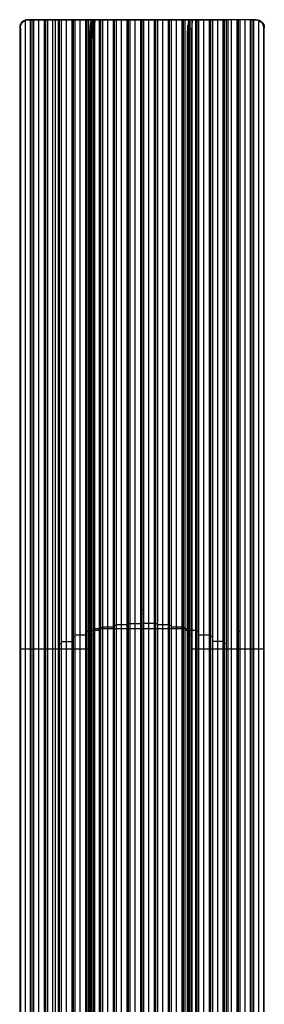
# Model space of a CAD drawing. Extents: x 16051 to 17254, y -2088 to -1046.
# Tile 62 of 62: x 16592 to 16714, y -1538 to -1046. Entities that reach past the tile are written whole.
import ezdxf

# ---------------------------------------------------------------- set-up
doc = ezdxf.new("R2010")
doc.units = 0
doc.layers.get('0').update_dxf_attribs({"linetype": 'CONTINUOUS'})

msp = doc.modelspace()

# ---------------------------------------------------------------- linework, layer by layer
for p, q in [((16594.85, -1675.62, 51.18), (16594.85, -1045.9, 51.18)), ((16595.86, -1045.63, 53.24), (16596.29, -1045.63, 51.38)), ((16627.53, -1045.63, 60.55), (16595.86, -1045.63, 53.24)), ((16596.29, -1045.63, 51.38), (16597.39, -1045.63, 51.54)), ((16597.39, -1675.62, 51.54), (16597.39, -1045.63, 51.54)), ((16597.39, -1045.63, 51.54), (16598.94, -1045.63, 52.38)), ((16598.16, -1675.62, 51.96), (16598.16, -1045.63, 51.96)), ((16598.94, -1045.63, 52.38), (16598.94, -1675.62, 52.38)), ((16598.94, -1045.63, 52.38), (16604.26, -1045.63, 53.12)), ((16601.6, -1675.62, 52.75), (16601.6, -1045.63, 52.75)), ((16604.26, -1045.63, 53.12), (16604.26, -1675.62, 53.12)), ((16604.26, -1045.63, 53.12), (16605.81, -1045.63, 53.97)), ((16605.03, -1656.75, 53.55), (16605.03, -1045.63, 53.55)), ((16605.81, -1045.63, 53.97), (16605.81, -1656.05, 53.97)), ((16605.81, -1045.63, 53.97), (16611.13, -1045.63, 54.71)), ((16608.47, -1656.23, 54.34), (16608.47, -1045.63, 54.34)), ((16609.75, -1045.63, 56.44), (16609.75, -1671.35, 56.44)), ((16611.13, -1045.63, 54.71), (16611.13, -1670.15, 54.71)), ((16611.13, -1045.63, 54.71), (16612.68, -1045.63, 55.55)), ((16611.91, -1669.13, 55.13), (16611.91, -1045.63, 55.13)), ((16612.68, -1045.63, 55.55), (16612.68, -1668.16, 55.55)), ((16612.68, -1045.63, 55.55), (16618, -1045.63, 56.3)), ((16615.34, -1665.39, 55.93), (16615.34, -1045.63, 55.93)), ((16618, -1045.63, 56.3), (16618, -1662.96, 56.3)), ((16618, -1045.63, 56.3), (16619.56, -1045.63, 57.14)), ((16618.78, -1662.25, 56.72), (16618.78, -1045.63, 56.72)), ((16619.56, -1045.63, 57.14), (16619.56, -1661.57, 57.14)), ((16619.56, -1045.63, 57.14), (16624.87, -1045.63, 57.88)), ((16622.21, -1659.59, 57.51), (16622.21, -1045.63, 57.51)), ((16624.87, -1045.63, 57.88), (16626.43, -1045.63, 58.73)), ((16624.87, -1045.63, 57.88), (16624.87, -1657.85, 57.88)), ((16625.65, -1657.34, 58.3), (16625.65, -1045.63, 58.3)), ((16626.43, -1045.63, 58.73), (16626.43, -1656.85, 58.73)), ((16626.43, -1045.63, 58.73), (16631.75, -1045.63, 59.47)), ((16627.53, -1045.63, 60.55), (16627.19, -1051.22, 62.01)), ((16627.36, -1656.04, 61.28), (16627.36, -1048.43, 61.28)), ((16627.53, -1045.63, 60.55), (16627.53, -1656.04, 60.55)), ((16629.48, -1045.63, 61), (16627.53, -1045.63, 60.55)), ((16628.22, -1045.63, 60.71), (16628.22, -1054.81, 63.23)), ((16629.09, -1655.43, 59.1), (16629.09, -1045.63, 59.1)), ((16629.48, -1045.63, 61), (16629.14, -1051.22, 62.46)), ((16629.31, -1048.43, 61.73), (16629.31, -1655.04, 61.73)), ((16629.48, -1655.04, 61), (16629.48, -1045.63, 61)), ((16676.25, -1045.63, 71.8), (16629.48, -1045.63, 61)), ((16631.75, -1045.63, 59.47), (16633.3, -1045.63, 60.31)), ((16631.75, -1045.63, 59.47), (16631.75, -1654.19, 59.47)), ((16632.52, -1653.84, 59.89), (16632.52, -1045.63, 59.89)), ((16633.3, -1045.63, 60.31), (16633.3, -1653.49, 60.31)), ((16633.3, -1045.63, 60.31), (16638.62, -1045.63, 61.06)), ((16635.96, -1652.52, 60.68), (16635.96, -1045.63, 60.68)), ((16638.62, -1045.63, 61.06), (16640.17, -1045.63, 61.9)), ((16638.62, -1045.63, 61.06), (16638.62, -1651.7, 61.06)), ((16639.4, -1651.47, 61.48), (16639.4, -1045.63, 61.48)), ((16640.17, -1045.63, 61.9), (16645.49, -1045.63, 62.64)), ((16640.17, -1045.63, 61.9), (16640.17, -1651.25, 61.9)), ((16642.83, -1650.66, 62.27), (16642.83, -1045.63, 62.27)), ((16645.49, -1045.63, 62.64), (16645.49, -1650.2, 62.64)), ((16645.49, -1045.63, 62.64), (16647.04, -1045.63, 63.49)), ((16646.27, -1650.08, 63.06), (16646.27, -1045.63, 63.06)), ((16647.04, -1045.63, 63.49), (16647.04, -1649.98, 63.49)), ((16647.04, -1045.63, 63.49), (16652.36, -1045.63, 64.23)), ((16656.76, -1045.63, 65.47), (16648.85, -1045.63, 65.47)), ((16649.7, -1649.74, 63.86), (16649.7, -1045.63, 63.86)), ((16652.36, -1045.63, 64.23), (16652.36, -1636.22, 64.23)), ((16652.36, -1045.63, 64.23), (16653.92, -1045.63, 65.07)), ((16652.86, -1045.63, 66.4), (16652.86, -1636.02, 66.4)), ((16653.05, -1045.63, 64.6), (16653.05, -1045.63, 66.44)), ((16653.14, -1636.02, 64.65), (16653.14, -1045.63, 64.65)), ((16653.92, -1045.63, 65.07), (16653.92, -1636.11, 65.07)), ((16653.92, -1045.63, 65.07), (16659.23, -1045.63, 65.81)), ((16656.58, -1649.72, 65.44), (16656.58, -1045.63, 65.44)), ((16659.23, -1045.63, 65.81), (16659.23, -1649.94, 65.81)), ((16659.23, -1045.63, 65.81), (16660.79, -1045.63, 66.66)), ((16660.01, -1650.04, 66.24), (16660.01, -1045.63, 66.24)), ((16660.79, -1045.63, 66.66), (16666.11, -1045.63, 67.4)), ((16660.79, -1045.63, 66.66), (16660.79, -1650.15, 66.66)), ((16663.45, -1650.59, 67.03), (16663.45, -1045.63, 67.03)), ((16666.11, -1045.63, 67.4), (16666.11, -1651.17, 67.4)), ((16666.11, -1045.63, 67.4), (16667.66, -1045.63, 68.25)), ((16666.88, -1651.38, 67.82), (16666.88, -1045.63, 67.82)), ((16667.66, -1045.63, 68.25), (16667.66, -1651.6, 68.25)), ((16667.66, -1045.63, 68.25), (16672.98, -1045.63, 68.99)), ((16670.32, -1652.41, 68.62), (16670.32, -1045.63, 68.62)), ((16672.98, -1045.63, 68.99), (16672.98, -1653.36, 68.99)), ((16672.98, -1045.63, 68.99), (16674.53, -1045.63, 69.83)), ((16673.76, -1653.7, 69.41), (16673.76, -1045.63, 69.41)), ((16674.53, -1045.63, 69.83), (16674.53, -1654.05, 69.83)), ((16674.53, -1045.63, 69.83), (16679.85, -1045.63, 70.57)), ((16676.25, -1045.63, 71.8), (16675.91, -1051.22, 73.26)), ((16676.08, -1655, 72.53), (16676.08, -1048.43, 72.53)), ((16676.25, -1045.63, 71.8), (16676.25, -1655, 71.8)), ((16678.2, -1045.63, 72.25), (16676.25, -1045.63, 71.8)), ((16676.94, -1045.63, 71.96), (16676.94, -1054.81, 74.48)), ((16677.19, -1655.27, 70.2), (16677.19, -1045.63, 70.2)), ((16678.2, -1045.63, 72.25), (16677.86, -1051.22, 73.71)), ((16678.03, -1048.43, 72.98), (16678.03, -1655.99, 72.98)), ((16678.2, -1655.99, 72.25), (16678.2, -1045.63, 72.25)), ((16709.86, -1045.63, 79.56), (16678.2, -1045.63, 72.25)), ((16679.85, -1045.63, 70.57), (16679.85, -1656.66, 70.57)), ((16679.85, -1045.63, 70.57), (16681.4, -1045.63, 71.42)), ((16680.63, -1657.14, 71), (16680.63, -1045.63, 71)), ((16681.4, -1045.63, 71.42), (16681.4, -1657.65, 71.42)), ((16681.4, -1045.63, 71.42), (16686.72, -1045.63, 72.16)), ((16684.06, -1659.36, 71.79), (16684.06, -1045.63, 71.79)), ((16686.72, -1045.63, 72.16), (16686.72, -1661.31, 72.16)), ((16686.72, -1045.63, 72.16), (16688.28, -1045.63, 73.01)), ((16687.5, -1661.98, 72.58), (16687.5, -1045.63, 72.58)), ((16688.28, -1045.63, 73.01), (16688.28, -1662.68, 73.01)), ((16688.28, -1045.63, 73.01), (16693.6, -1045.63, 73.75)), ((16690.94, -1665.07, 73.38), (16690.94, -1045.63, 73.38)), ((16693.6, -1045.63, 73.75), (16695.15, -1045.63, 74.59)), ((16693.6, -1667.79, 73.75), (16693.6, -1045.63, 73.75)), ((16694.37, -1668.75, 74.17), (16694.37, -1045.63, 74.17)), ((16695.15, -1045.63, 74.59), (16695.15, -1669.74, 74.59)), ((16700.47, -1045.63, 75.33), (16695.15, -1045.63, 74.59)), ((16695.98, -1045.63, 76.35), (16695.98, -1671.24, 76.35)), ((16697.81, -1656.51, 74.96), (16697.81, -1045.63, 74.96)), ((16700.47, -1045.63, 75.33), (16700.47, -1655.91, 75.33)), ((16702.02, -1045.63, 76.18), (16700.47, -1045.63, 75.33)), ((16701.24, -1656.4, 75.76), (16701.24, -1045.63, 75.76)), ((16702.02, -1045.63, 76.18), (16702.02, -1657.88, 76.18)), ((16707.34, -1045.63, 76.92), (16702.02, -1045.63, 76.18)), ((16704.68, -1675.62, 76.55), (16704.68, -1045.63, 76.55)), ((16707.34, -1045.63, 76.92), (16708.89, -1045.63, 77.77)), ((16707.34, -1675.62, 76.92), (16707.34, -1045.63, 76.92)), ((16708.12, -1675.62, 77.34), (16708.12, -1045.63, 77.34)), ((16708.89, -1045.63, 77.77), (16708.89, -1675.62, 77.77)), ((16708.89, -1045.63, 77.77), (16710.23, -1045.63, 77.95)), ((16710.23, -1045.63, 77.95), (16709.86, -1045.63, 79.56)), ((16711.55, -1675.62, 78.14), (16711.55, -1045.85, 78.14)), ((16591.97, -1049.63, 52.34), (16591.97, -1675.62, 52.34)), ((16591.97, -1049.63, 52.34), (16592.31, -1049.63, 50.83)), ((16592.14, -1675.62, 51.58), (16592.14, -1049.63, 51.58)), ((16592.31, -1049.63, 50.83), (16592.31, -1675.62, 50.83)), ((16627.19, -1656.04, 62.01), (16627.19, -1051.22, 62.01)), ((16627.19, -1051.22, 62.01), (16627.19, -1656.04, 62.01)), ((16629.2, -1050.23, 62.2), (16627.25, -1050.35, 61.78)), ((16629.14, -1051.22, 62.46), (16629.14, -1655.04, 62.46)), ((16675.91, -1655, 73.26), (16675.91, -1051.22, 73.26)), ((16675.91, -1051.22, 73.26), (16675.91, -1051.22, 73.26)), ((16675.91, -1051.22, 73.26), (16675.91, -1070.37, 73.26)), ((16677.92, -1050.23, 73.45), (16675.96, -1050.35, 73.03)), ((16677.86, -1051.22, 73.71), (16677.86, -1655.99, 73.71)), ((16677.86, -1051.22, 73.71), (16677.86, -1655.99, 73.71)), ((16713.76, -1049.63, 80.46), (16713.76, -1675.62, 80.46)), ((16714.21, -1049.63, 78.51), (16713.76, -1049.63, 80.46)), ((16713.99, -1049.63, 79.48), (16713.99, -1675.62, 79.48)), ((16714.21, -1675.62, 78.51), (16714.21, -1049.63, 78.51)), ((16627.94, -1054.96, 63.21), (16627.94, -1655.53, 63.21)), ((16676.66, -1054.96, 74.46), (16676.66, -1655.48, 74.46)), ((16653.92, -1340.93, 65.07), (16652.36, -1340.93, 64.23)), ((16638.62, -1349.56, 61.06), (16633.3, -1349.56, 60.31)), ((16640.17, -1348.66, 61.9), (16638.62, -1348.66, 61.06)), ((16645.49, -1348.44, 62.64), (16640.17, -1348.44, 61.9)), ((16647.04, -1347.91, 63.49), (16645.49, -1347.91, 62.64)), ((16652.36, -1347.8, 64.23), (16647.04, -1347.8, 63.49)), ((16659.23, -1347.78, 65.81), (16653.92, -1347.78, 65.07)), ((16660.79, -1347.89, 66.66), (16659.23, -1347.89, 65.81)), ((16666.11, -1348.4, 67.4), (16660.79, -1348.4, 66.66)), ((16667.66, -1348.62, 68.25), (16666.11, -1348.62, 67.4)), ((16672.98, -1349.49, 68.99), (16667.66, -1349.49, 68.25)), ((16619.56, -1354.29, 57.14), (16618, -1354.29, 56.3)), ((16624.87, -1353.6, 57.88), (16619.56, -1353.6, 57.14)), ((16626.43, -1351.74, 58.73), (16624.87, -1351.74, 57.88)), ((16631.75, -1351.24, 59.47), (16626.43, -1351.24, 58.73)), ((16627.53, -1350.83, 60.55), (16627.19, -1350.83, 62.01)), ((16629.48, -1350.33, 61), (16629.14, -1350.33, 62.46)), ((16676.25, -1350.33, 71.8), (16629.48, -1350.33, 61)), ((16633.3, -1349.91, 60.31), (16631.75, -1349.91, 59.47)), ((16674.53, -1349.84, 69.83), (16672.98, -1349.84, 68.99)), ((16679.85, -1351.14, 70.57), (16674.53, -1351.14, 69.83)), ((16676.25, -1350.31, 71.8), (16675.91, -1350.31, 73.26)), ((16678.2, -1350.81, 72.25), (16677.86, -1350.81, 73.71)), ((16681.4, -1351.64, 71.42), (16679.85, -1351.64, 70.57)), ((16686.72, -1353.47, 72.16), (16681.4, -1353.47, 71.42)), ((16688.28, -1354.15, 73.01), (16686.72, -1354.15, 72.16)), ((16702.02, -1351.75, 76.18), (16700.47, -1351.75, 75.33)), ((16612.68, -1357.89, 55.55), (16611.13, -1357.89, 54.71)), ((16618, -1356.9, 56.3), (16612.68, -1356.9, 55.55)), ((16693.6, -1356.71, 73.75), (16688.28, -1356.71, 73.01)), ((16695.15, -1357.68, 74.59), (16693.6, -1357.68, 73.75)), ((16627.53, -1360.62, 60.55), (16591.97, -1360.62, 52.34)), ((16592.31, -1362.62, 50.83), (16591.97, -1362.62, 52.34)), ((16597.39, -1360.62, 51.54), (16592.31, -1360.62, 50.83)), ((16598.94, -1360.62, 52.38), (16597.39, -1360.62, 51.54)), ((16604.26, -1360.62, 53.12), (16598.94, -1360.62, 52.38)), ((16605.81, -1360.62, 53.97), (16604.26, -1360.62, 53.12)), ((16611.13, -1360.62, 54.71), (16605.81, -1360.62, 53.97)), ((16713.76, -1360.62, 80.46), (16678.2, -1360.62, 72.25)), ((16700.47, -1360.62, 75.33), (16695.15, -1360.62, 74.59)), ((16707.34, -1360.62, 76.92), (16702.02, -1360.62, 76.18)), ((16708.89, -1360.62, 77.77), (16707.34, -1360.62, 76.92)), ((16714.21, -1360.62, 78.51), (16708.89, -1360.62, 77.77)), ((16714.21, -1362.62, 78.51), (16713.76, -1362.62, 80.46))]:
    msp.add_line(p, q)
at = {"extrusion": (-0.217286, 0.258819, 0.941169)}
for points in [[(-12058.56, 10840.71), (-12058.56, 10840.71), (-12058.45, 10840.84), (-12058.33, 10840.97), (-12058.22, 10841.1), (-12058.1, 10841.24), (-12057.99, 10841.38), (-12057.88, 10841.53), (-12057.77, 10841.67), (-12057.67, 10841.81), (-12057.56, 10841.96), (-12057.46, 10842.11), (-12057.37, 10842.25), (-12057.27, 10842.39), (-12057.19, 10842.53), (-12057.11, 10842.67), (-12057.03, 10842.81), (-12056.96, 10842.94), (-12056.9, 10843.07), (-12056.84, 10843.19), (-12056.79, 10843.31), (-12056.77, 10843.37), (-12056.75, 10843.42), (-12056.73, 10843.48), (-12056.71, 10843.53), (-12056.69, 10843.58), (-12056.68, 10843.63), (-12056.67, 10843.68), (-12056.66, 10843.72), (-12056.65, 10843.77), (-12056.64, 10843.81), (-12056.64, 10843.85), (-12056.63, 10843.87), (-12056.63, 10843.89), (-12056.63, 10843.91), (-12056.63, 10843.93), (-12056.63, 10843.94), (-12056.63, 10843.96), (-12056.63, 10843.98), (-12056.63, 10843.99), (-12056.63, 10844.01), (-12056.63, 10844.03), (-12056.63, 10844.04), (-12056.64, 10844.06), (-12056.64, 10844.07), (-12056.64, 10844.09), (-12056.65, 10844.1), (-12056.65, 10844.11), (-12056.65, 10844.13), (-12056.66, 10844.13), (-12056.66, 10844.14), (-12056.66, 10844.14), (-12056.66, 10844.15), (-12056.66, 10844.16), (-12056.67, 10844.16), (-12056.67, 10844.17), (-12056.67, 10844.17), (-12056.68, 10844.18), (-12056.68, 10844.18), (-12056.68, 10844.19), (-12056.68, 10844.19), (-12056.69, 10844.2), (-12056.69, 10844.2), (-12056.69, 10844.21), (-12056.7, 10844.21), (-12056.7, 10844.22), (-12056.7, 10844.22), (-12056.71, 10844.23), (-12056.71, 10844.23), (-12056.72, 10844.24), (-12056.72, 10844.24), (-12056.72, 10844.24), (-12056.73, 10844.25), (-12056.73, 10844.25), (-12056.73, 10844.26), (-12056.74, 10844.26), (-12056.74, 10844.26), (-12056.75, 10844.27), (-12056.75, 10844.27), (-12056.76, 10844.27), (-12056.76, 10844.28), (-12056.77, 10844.28), (-12056.77, 10844.28), (-12056.78, 10844.29), (-12056.78, 10844.29), (-12056.79, 10844.29), (-12056.79, 10844.29), (-12056.8, 10844.3), (-12056.8, 10844.3), (-12056.81, 10844.3), (-12056.81, 10844.3), (-12056.82, 10844.31), (-12056.82, 10844.31), (-12056.83, 10844.31), (-12056.84, 10844.31), (-12056.84, 10844.31), (-12056.85, 10844.32), (-12056.85, 10844.32), (-12056.86, 10844.32), (-12056.87, 10844.32), (-12056.87, 10844.32), (-12056.89, 10844.32), (-12056.9, 10844.33), (-12056.91, 10844.33), (-12056.93, 10844.33), (-12056.94, 10844.33), (-12056.96, 10844.33), (-12056.97, 10844.33), (-12056.99, 10844.33), (-12057.01, 10844.33), (-12057.02, 10844.33), (-12057.04, 10844.33), (-12057.06, 10844.33), (-12057.07, 10844.32), (-12057.09, 10844.32), (-12057.11, 10844.32), (-12057.13, 10844.31), (-12057.15, 10844.31), (-12057.19, 10844.3), (-12057.23, 10844.29), (-12057.27, 10844.27), (-12057.32, 10844.26), (-12057.36, 10844.24), (-12057.41, 10844.22), (-12057.46, 10844.2), (-12057.51, 10844.17), (-12057.56, 10844.15), (-12057.62, 10844.12), (-12057.67, 10844.09), (-12057.78, 10844.03), (-12057.9, 10843.96), (-12058.02, 10843.88), (-12058.14, 10843.8), (-12058.27, 10843.71), (-12058.39, 10843.61), (-12058.52, 10843.51), (-12058.66, 10843.4), (-12058.79, 10843.29), (-12058.92, 10843.17), (-12059.05, 10843.05), (-12059.19, 10842.93), (-12059.32, 10842.81), (-12059.45, 10842.68), (-12059.57, 10842.55), (-12059.7, 10842.42), (-12059.82, 10842.29), (-12059.94, 10842.17), (-12060.05, 10842.04)], [(-12095.87, 10873.99), (-12095.87, 10873.99), (-12095.76, 10874.12), (-12095.65, 10874.25), (-12095.53, 10874.39), (-12095.42, 10874.53), (-12095.31, 10874.67), (-12095.19, 10874.81), (-12095.09, 10874.95), (-12094.98, 10875.1), (-12094.88, 10875.24), (-12094.78, 10875.39), (-12094.68, 10875.53), (-12094.59, 10875.68), (-12094.5, 10875.82), (-12094.42, 10875.96), (-12094.34, 10876.09), (-12094.27, 10876.22), (-12094.21, 10876.35), (-12094.15, 10876.47), (-12094.1, 10876.59), (-12094.08, 10876.65), (-12094.06, 10876.7), (-12094.04, 10876.76), (-12094.02, 10876.81), (-12094.01, 10876.86), (-12093.99, 10876.91), (-12093.98, 10876.96), (-12093.97, 10877), (-12093.96, 10877.05), (-12093.95, 10877.09), (-12093.95, 10877.13), (-12093.95, 10877.15), (-12093.94, 10877.17), (-12093.94, 10877.19), (-12093.94, 10877.21), (-12093.94, 10877.23), (-12093.94, 10877.24), (-12093.94, 10877.26), (-12093.94, 10877.28), (-12093.94, 10877.29), (-12093.95, 10877.31), (-12093.95, 10877.33), (-12093.95, 10877.34), (-12093.95, 10877.36), (-12093.95, 10877.37), (-12093.96, 10877.38), (-12093.96, 10877.4), (-12093.97, 10877.41), (-12093.97, 10877.42), (-12093.97, 10877.42), (-12093.97, 10877.43), (-12093.97, 10877.43), (-12093.98, 10877.44), (-12093.98, 10877.45), (-12093.98, 10877.45), (-12093.99, 10877.46), (-12093.99, 10877.46), (-12093.99, 10877.47), (-12093.99, 10877.47), (-12094, 10877.48), (-12094, 10877.48), (-12094, 10877.49), (-12094.01, 10877.49), (-12094.01, 10877.5), (-12094.01, 10877.5), (-12094.02, 10877.51), (-12094.02, 10877.51), (-12094.02, 10877.51), (-12094.03, 10877.52), (-12094.03, 10877.52), (-12094.04, 10877.53), (-12094.04, 10877.53), (-12094.04, 10877.53), (-12094.05, 10877.54), (-12094.05, 10877.54), (-12094.06, 10877.55), (-12094.06, 10877.55), (-12094.06, 10877.55), (-12094.07, 10877.56), (-12094.07, 10877.56), (-12094.08, 10877.56), (-12094.08, 10877.57), (-12094.09, 10877.57), (-12094.09, 10877.57), (-12094.1, 10877.57), (-12094.1, 10877.58), (-12094.11, 10877.58), (-12094.11, 10877.58), (-12094.12, 10877.58), (-12094.12, 10877.59), (-12094.13, 10877.59), (-12094.14, 10877.59), (-12094.14, 10877.59), (-12094.15, 10877.6), (-12094.15, 10877.6), (-12094.16, 10877.6), (-12094.17, 10877.6), (-12094.17, 10877.6), (-12094.18, 10877.6), (-12094.19, 10877.61), (-12094.2, 10877.61), (-12094.21, 10877.61), (-12094.23, 10877.61), (-12094.24, 10877.61), (-12094.26, 10877.61), (-12094.27, 10877.61), (-12094.29, 10877.61), (-12094.3, 10877.61), (-12094.32, 10877.61), (-12094.34, 10877.61), (-12094.35, 10877.61), (-12094.37, 10877.61), (-12094.39, 10877.61), (-12094.41, 10877.6), (-12094.42, 10877.6), (-12094.44, 10877.6), (-12094.46, 10877.59), (-12094.5, 10877.58), (-12094.54, 10877.57), (-12094.59, 10877.56), (-12094.63, 10877.54), (-12094.68, 10877.52), (-12094.72, 10877.5), (-12094.77, 10877.48), (-12094.82, 10877.46), (-12094.88, 10877.43), (-12094.93, 10877.41), (-12094.98, 10877.38), (-12095.09, 10877.31), (-12095.21, 10877.24), (-12095.33, 10877.16), (-12095.45, 10877.08), (-12095.58, 10876.99), (-12095.71, 10876.89), (-12095.84, 10876.79), (-12095.97, 10876.68), (-12096.1, 10876.57), (-12096.23, 10876.45), (-12096.37, 10876.34), (-12096.5, 10876.21), (-12096.63, 10876.09), (-12096.76, 10875.96), (-12096.89, 10875.83), (-12097.01, 10875.71), (-12097.13, 10875.58), (-12097.25, 10875.45), (-12097.37, 10875.32)]]:
    msp.add_lwpolyline(points, dxfattribs=at)
at = {"extrusion": (-0.224951, -9.76682e-11, 0.97437)}
msp.add_arc((1049.63, 16182.49, -3681.38), 4, 180, 270, dxfattribs=at)
at = {"extrusion": (-0.224951, 4.54747e-13, 0.97437)}
msp.add_arc((1049.63, 16182.49, -3682.17), 4, 180, 270, dxfattribs=at)
at = {"extrusion": (0.137922, 8.87239e-13, -0.990443)}
msp.add_arc((-1049.63, 16444.76, 2238.1), 4.01, 270.1126, 0.1122, dxfattribs=at)
at = {"extrusion": (0.224951, -1.52913e-11, -0.97437)}
msp.add_arc((-1049.63, 16299.49, 3681.38), 4, 360, 90, dxfattribs=at)
at = {"extrusion": (0.224951, 0, -0.97437)}
msp.add_arc((-1049.63, 16299.49, 3682.22), 4, 0, 90, dxfattribs=at)
at = {"extrusion": (0.137922, -1.11763e-11, -0.990443)}
msp.add_arc((-1049.63, 16561.3, 2227.49), 4.01, 359.8878, 89.8874, dxfattribs=at)
at = {"extrusion": (0, -1, 0)}
for centre in [(16628.17, 62.23, 1353.63), (16676.89, 73.48, 1353.61)]:
    msp.add_arc(centre, 1, 13, 193, dxfattribs=at)

doc.saveas('drawing.dxf')
